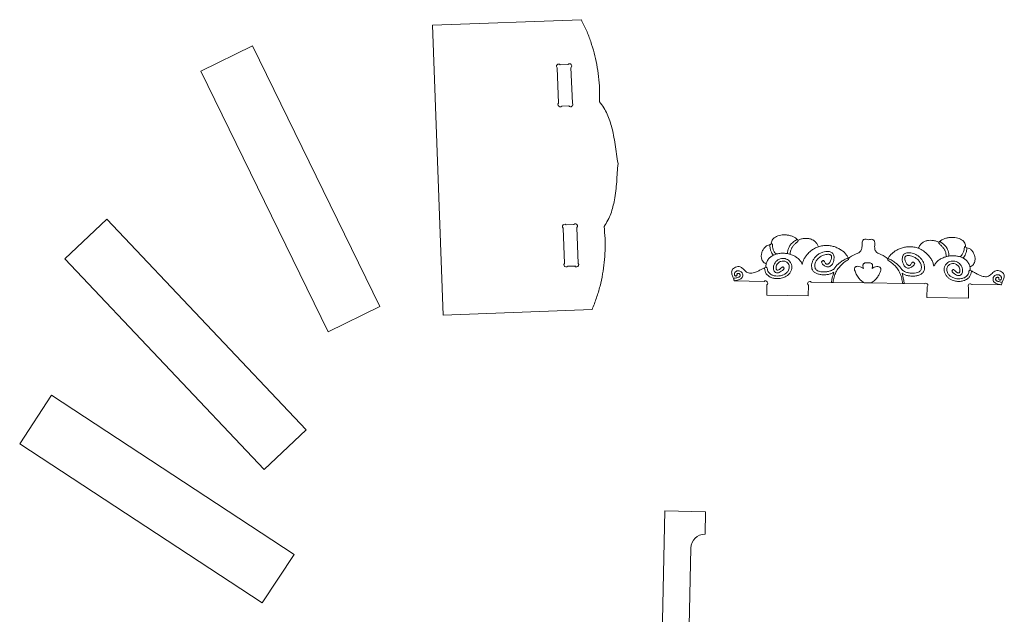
# Model space of a CAD drawing. Header units: millimetres. Extents: x -1373 to 2114, y -1259 to 1510.
# Tile 9 of 12: x -143 to 998, y 735 to 1423. Entities that reach past the tile are written whole.
import ezdxf

# ---------------------------------------------------------------- set-up
doc = ezdxf.new("R2010")
doc.units = ezdxf.units.MM

msp = doc.modelspace()

# ---------------------------------------------------------------- linework, layer by layer
at = {"color": 7, "linetype": 'Continuous', "lineweight": 15}
for p, q in [((335.1, 1417.1), (507.5, 1423.4)), ((335.1, 1417.1), (347.5, 1081.3)), ((66.6, 1364), (126.6, 1393.3)), ((126.6, 1393.3), (274, 1091.3)), ((482.9, 1371.3), (492, 1371.6)), ((66.6, 1364), (214, 1062.1)), ((481, 1326.6), (479.5, 1367.6)), ((495.5, 1368.1), (497.1, 1326.6)), ((493.1, 1323.6), (484.8, 1323.3)), ((-90.9, 1146.6), (-42.2, 1192.6)), ((-42.2, 1192.6), (188.6, 948.4)), ((487.9, 1141.1), (486.4, 1182.1)), ((489.8, 1185.8), (498.8, 1186.1)), ((502.4, 1182.6), (503.9, 1141.2)), ((727.2, 1163), (727.3, 1164.5)), ((757.6, 1169), (758.5, 1168)), ((921.7, 1165.5), (922.6, 1166.5)), ((725.9, 1162.9), (727.2, 1163)), ((952.7, 1161.1), (952.8, 1159.6)), ((952.8, 1159.6), (954.2, 1159.4)), ((-90.9, 1146.6), (140, 902.4)), ((816.9, 1145.7), (818, 1148)), ((862.6, 1145), (861.6, 1147.3)), ((499.9, 1138.1), (491.7, 1137.8)), ((719.8, 1136.2), (721.1, 1136.9)), ((958.1, 1133.3), (959.4, 1132.6)), ((684.5, 1120.9), (719.3, 1120.4)), ((773.9, 1119.5), (797.1, 1119.2)), ((797.1, 1119.2), (799.1, 1119.1)), ((799.1, 1119.1), (835.3, 1118.6)), ((835.3, 1118.6), (843.5, 1118.5)), ((843.5, 1118.5), (879.6, 1117.9)), ((881.6, 1117.9), (879.6, 1117.9)), ((881.6, 1117.9), (904.7, 1117.6)), ((722.3, 1104.3), (722.5, 1116.5)), ((770.3, 1103.6), (770.5, 1115.8)), ((907.9, 1101.5), (908.1, 1113.9)), ((955.9, 1100.8), (956.1, 1113.6)), ((960.1, 1116.7), (994.3, 1116.2)), ((722.3, 1104.3), (770.3, 1103.6)), ((907.9, 1101.5), (955.9, 1100.8)), ((214, 1062.1), (274, 1091.3)), ((347.5, 1081.3), (519.9, 1087.7)), ((-143.2, 932.2), (-106.4, 988.4)), ((-106.4, 988.4), (174.6, 804.2)), ((140, 902.4), (188.6, 948.4)), ((-143.2, 932.2), (137.8, 748)), ((597.7, 550.6), (604.2, 854.6)), ((651.4, 853.6), (604.2, 854.6)), ((650.8, 827.4), (651.4, 853.6)), ((634.4, 811.5), (632.4, 721.4)), ((137.8, 748), (174.6, 804.2))]:
    msp.add_line(p, q, dxfattribs=at)
for centre, radius, start, end in [((481.2, 1369.5), 2.5, 47.0793, 227.0793), ((493.8, 1369.9), 2.5, 314.8238, 134.8238), ((482.9, 1325), 2.5, 139.1827, 319.1827), ((495.1, 1325.1), 2.5, 217.0568, 37.0568), ((488.1, 1184), 2.52, 46.6486, 227.5109), ((500.6, 1184.4), 2.52, 314.4255, 135.2904), ((839.4, 1118.5), 36.4, 108.6808, 126.0022), ((839.4, 1118.5), 36.4, 52.2654, 69.5868), ((489.8, 1139.5), 2.52, 138.7194, 319.5838), ((501.9, 1139.7), 2.52, 216.755, 37.6713), ((839.4, 1118.5), 36.4, 126.0022, 128.4963), ((839.4, 1118.5), 36.4, 49.7713, 52.2654), ((720.9, 1118.4), 2.52, 310.0853, 130.0853), ((772.2, 1117.7), 2.52, 47.2034, 227.2034), ((906.4, 1115.7), 2.52, 313.4485, 133.4485), ((958.1, 1115.1), 2.52, 38.5575, 218.5575), ((650.5, 811.2), 16.2, 88.93, 178.7712)]:
    msp.add_arc(centre, radius, start, end, dxfattribs=at)
for points, knots in [([(507.5, 1423.4), (509.5, 1419.3), (513.6, 1411), (518.5, 1398.1), (522.5, 1385.1), (525.6, 1371.5), (527.7, 1357.5), (528.8, 1343.1), (528.7, 1333.3), (528.6, 1328.4)], [0, 0, 0, 0, 0.141006, 0.280455, 0.419059, 0.557542, 0.703276, 0.850495, 1, 1, 1, 1]), ([(528.6, 1328.4), (530.3, 1326.1), (533.7, 1321.5), (537.5, 1314), (540.6, 1306.2), (543, 1298.1), (545, 1289), (546.8, 1278.9), (548.3, 1267.9), (549.4, 1260.5), (550, 1256.9)], [0, 0, 0, 0, 0.11356, 0.224877, 0.335576, 0.446613, 0.558378, 0.705707, 0.853331, 1, 1, 1, 1]), ([(550, 1256.9), (549.7, 1253.4), (549.1, 1246.3), (548.5, 1235.7), (547.5, 1225.1), (546.1, 1215.4), (544.1, 1206.6), (541.7, 1198.7), (538.4, 1191.1), (535.4, 1186.3), (533.9, 1184)], [0, 0, 0, 0, 0.139973, 0.280867, 0.421587, 0.561333, 0.67035, 0.779075, 0.88844, 1, 1, 1, 1]), ([(533.9, 1184), (534.3, 1179.3), (535.2, 1170), (535.2, 1156.1), (534.2, 1142.4), (532.3, 1128.7), (529.3, 1114.9), (525.2, 1101.1), (521.7, 1092.2), (519.9, 1087.7)], [0, 0, 0, 0, 0.142767, 0.283419, 0.422651, 0.561176, 0.706325, 0.852327, 1, 1, 1, 1]), ([(727.3, 1164.5), (727.5, 1165.4), (727.9, 1167), (729.2, 1169.2), (731.1, 1171.1), (733.7, 1172.6), (736.8, 1173.7), (740.3, 1174.2), (744.1, 1174.3), (747.9, 1173.8), (751.6, 1172.8), (755, 1171.3), (756.7, 1169.8), (757.6, 1169)], [0, 0, 0, 0, 0.071182, 0.139681, 0.208329, 0.293813, 0.384652, 0.480299, 0.589177, 0.698631, 0.805331, 0.906356, 1, 1, 1, 1]), ([(728.9, 1162.9), (728.8, 1163.1), (728.7, 1163.4), (728.4, 1163.9), (728.1, 1164.2), (727.9, 1164.4), (727.6, 1164.5), (727.4, 1164.5), (727.3, 1164.5)], [0, 0, 0, 0, 0.259733, 0.475285, 0.655159, 0.784899, 0.898693, 1, 1, 1, 1]), ([(746.4, 1152.5), (746.4, 1153.8), (746.6, 1156.5), (748.1, 1160.2), (750.4, 1163.6), (753.6, 1166.7), (756.3, 1168.3), (757.6, 1169)], [0, 0, 0, 0, 0.19061, 0.375799, 0.560168, 0.778938, 1, 1, 1, 1]), ([(749.4, 1151.7), (749.5, 1153), (749.7, 1155.5), (751.2, 1158.9), (753.1, 1161.8), (754.6, 1163.3), (755.3, 1164.1)], [0, 0, 0, 0, 0.2685065, 0.5456938, 0.771406, 1, 1, 1, 1]), ([(755.3, 1164.1), (755.6, 1164.3), (756.3, 1164.8), (757.3, 1165.7), (758.2, 1166.7), (758.7, 1167.5), (758.7, 1168), (758.7, 1168.1)], [0, 0, 0, 0, 0.185476, 0.489337, 0.735633, 0.941519, 1, 1, 1, 1]), ([(758.5, 1168), (758.6, 1168), (758.7, 1168), (758.7, 1168.1), (758.7, 1168.1)], [0, 0, 0, 0, 0.560097, 1, 1, 1, 1]), ([(758.7, 1168.1), (760, 1168.6), (762.4, 1169.6), (766.3, 1170.2), (770.1, 1170.2), (773.5, 1169.4), (776.4, 1168), (778.8, 1166.1), (780.8, 1163.6), (781.7, 1161.6), (782.1, 1160.5)], [0, 0, 0, 0, 0.142158, 0.282536, 0.419712, 0.553671, 0.658237, 0.764785, 0.877119, 1, 1, 1, 1]), ([(840.1, 1168.6), (839.3, 1168.8), (837.9, 1169.1), (836.1, 1169.2), (834.9, 1168.9), (834.1, 1168.5), (833.3, 1167.6), (832.8, 1165.8), (832.8, 1163.1), (832.8, 1160.2), (832.3, 1157.5), (831.4, 1155.6), (829.9, 1153.9), (828.5, 1153.3), (827.7, 1153)], [0, 0, 0, 0, 0.105031, 0.181935, 0.221798, 0.256028, 0.28788, 0.372276, 0.471662, 0.636798, 0.725294, 0.810272, 0.898041, 1, 1, 1, 1]), ([(852.1, 1152.7), (851.3, 1153), (849.9, 1153.6), (848.4, 1155.3), (847.6, 1157.3), (847.3, 1159.5), (847.3, 1161.9), (847.4, 1164.2), (847.3, 1166.1), (846.8, 1167.5), (846.1, 1168.3), (845.4, 1168.7), (844.2, 1169.1), (842.4, 1169.1), (841, 1168.8), (840.1, 1168.6)], [0, 0, 0, 0, 0.101917, 0.189656, 0.274599, 0.363063, 0.467616, 0.572299, 0.646973, 0.712227, 0.74407, 0.778284, 0.818135, 0.895008, 1, 1, 1, 1]), ([(897.9, 1158.8), (898.5, 1160.1), (899.7, 1162.5), (902.6, 1165.3), (905.9, 1167.1), (909.7, 1168), (913.6, 1168), (917.7, 1167.3), (920.2, 1166.2), (921.5, 1165.6)], [0, 0, 0, 0, 0.154261, 0.29359, 0.427065, 0.560775, 0.704104, 0.851027, 1, 1, 1, 1]), ([(924.8, 1161.5), (924.5, 1161.7), (923.8, 1162.3), (922.9, 1163.2), (922, 1164.2), (921.5, 1165), (921.5, 1165.5), (921.5, 1165.6)], [0, 0, 0, 0, 0.185489, 0.489336, 0.735648, 0.941534, 1, 1, 1, 1]), ([(921.5, 1165.6), (921.5, 1165.6), (921.6, 1165.6), (921.6, 1165.5), (921.7, 1165.5)], [0, 0, 0, 0, 0.5598878, 1, 1, 1, 1]), ([(922.6, 1166.5), (923.5, 1167.2), (925.3, 1168.7), (928.7, 1170.1), (932.4, 1171), (936.3, 1171.4), (940.1, 1171.2), (943.6, 1170.5), (946.7, 1169.4), (949.2, 1167.8), (951, 1165.9), (952.3, 1163.6), (952.6, 1162), (952.7, 1161.1)], [0, 0, 0, 0, 0.093645, 0.194667, 0.301369, 0.410821, 0.519701, 0.615345, 0.706188, 0.79167, 0.860318, 0.928818, 1, 1, 1, 1]), ([(922.6, 1166.5), (923.8, 1165.9), (926, 1164.5), (928.9, 1161.8), (931.1, 1158.9), (932.5, 1155.8), (933.3, 1152.8), (933.3, 1150.7), (933.3, 1149.6)], [0, 0, 0, 0, 0.187609, 0.373767, 0.558257, 0.703135, 0.849711, 1, 1, 1, 1]), ([(721.7, 1140.7), (720.9, 1141.1), (719.3, 1141.8), (717.6, 1143.6), (716.3, 1146.1), (715.8, 1149.4), (716.3, 1153.3), (717.8, 1156.9), (720, 1159.9), (722.8, 1162.1), (724.8, 1162.6), (725.9, 1162.9)], [0, 0, 0, 0, 0.089028, 0.171255, 0.252434, 0.378408, 0.511212, 0.647179, 0.781496, 0.890763, 1, 1, 1, 1]), ([(763.5, 1140.1), (762.9, 1141.4), (761.6, 1143.9), (758.6, 1147), (755, 1149.5), (750.9, 1151.4), (746.5, 1152.6), (741.9, 1153.1), (737.4, 1152.9), (733.1, 1152), (729.2, 1150.4), (725.8, 1148), (723.1, 1144.8), (722.1, 1142.1), (721.7, 1140.7)], [0, 0, 0, 0, 0.0814148, 0.1632844, 0.2472188, 0.3333749, 0.4209658, 0.5087154, 0.5952199, 0.6792923, 0.7603592, 0.8389831, 0.9174334, 1, 1, 1, 1]), ([(725.9, 1162.9), (725.9, 1161.6), (725.9, 1159.1), (726.9, 1155.8), (728.2, 1152.9), (729.4, 1151.4), (730, 1150.7)], [0, 0, 0, 0, 0.282571, 0.565723, 0.785323, 1, 1, 1, 1]), ([(732.8, 1152.5), (732.2, 1153.2), (730.7, 1154.7), (729.6, 1157.5), (728.9, 1160.3), (728.9, 1162), (728.9, 1162.9)], [0, 0, 0, 0, 0.259495, 0.543961, 0.774369, 1, 1, 1, 1]), ([(733.5, 1152), (733.3, 1152.1), (733.1, 1152.2), (732.9, 1152.4), (732.8, 1152.5)], [0, 0, 0, 0, 0.559388, 1, 1, 1, 1]), ([(782.1, 1160.5), (780.6, 1159.9), (777.5, 1158.6), (773.1, 1155.6), (769.7, 1152.3), (767.1, 1149), (765.4, 1146.1), (764, 1143.2), (763.7, 1141.1), (763.5, 1140.1)], [0, 0, 0, 0, 0.169566, 0.350631, 0.547253, 0.667083, 0.784541, 0.896129, 1, 1, 1, 1]), ([(785.7, 1142.9), (785.9, 1142.3), (786.3, 1141.1), (787.6, 1139.6), (789.2, 1138.3), (791, 1137.4), (792.9, 1137), (794.8, 1137.3), (796.4, 1138.2), (797.8, 1139.6), (799.1, 1141.7), (800, 1144.5), (800.4, 1147.4), (800.2, 1150), (799.5, 1152), (798.1, 1153.5), (796.2, 1154.6), (793.6, 1155.1), (790.5, 1155), (787.1, 1154.2), (783.6, 1152.7), (780.3, 1150.5), (777.7, 1147.7), (775.7, 1144.6), (774.5, 1141.3), (774.1, 1138.1), (774.5, 1134.9), (776, 1132.1), (778.8, 1130), (782.2, 1128.6), (786, 1128), (789.9, 1127.9), (793.7, 1128.4), (797.3, 1129.4), (799.2, 1130.6), (800.1, 1131.2)], [0, 0, 0, 0, 0.019879, 0.0407192, 0.0620574, 0.0830985, 0.1031491, 0.1221126, 0.14113, 0.1614885, 0.1834039, 0.2180552, 0.252465, 0.2764606, 0.2980753, 0.3180311, 0.3382243, 0.3674565, 0.4000046, 0.435252, 0.4766253, 0.5180328, 0.5581116, 0.5965401, 0.6329453, 0.6668988, 0.6983312, 0.7318028, 0.7664956, 0.8043399, 0.8449539, 0.8867978, 0.9278744, 0.9661503, 1, 1, 1, 1]), ([(816.5, 1147.5), (816.1, 1148.5), (815.1, 1150.7), (812.6, 1153.6), (809.4, 1156.2), (805.7, 1158.5), (801.4, 1160.3), (796.8, 1161.6), (792, 1162.1), (787, 1161.9), (783.8, 1161), (782.1, 1160.5)], [0, 0, 0, 0, 0.0844672, 0.1786482, 0.2817743, 0.3922717, 0.5083865, 0.6264325, 0.7475467, 0.8716959, 1, 1, 1, 1]), ([(897.9, 1158.8), (896.2, 1159.3), (892.9, 1160.3), (887.8, 1160.7), (882.9, 1160.2), (878.3, 1159.1), (874, 1157.3), (870.3, 1155.1), (867.1, 1152.6), (864.6, 1149.9), (863.6, 1147.8), (863.1, 1146.8)], [0, 0, 0, 0, 0.130586, 0.256896, 0.380073, 0.500038, 0.615807, 0.723937, 0.824866, 0.91712, 1, 1, 1, 1]), ([(893.8, 1141.3), (893.6, 1140.7), (893.1, 1139.5), (891.7, 1138), (890.1, 1136.8), (888.3, 1136), (886.4, 1135.6), (884.5, 1135.9), (882.9, 1136.9), (881.6, 1138.3), (880.3, 1140.5), (879.5, 1143.3), (879.2, 1146.2), (879.5, 1148.8), (880.3, 1150.8), (881.6, 1152.3), (883.6, 1153.3), (886.2, 1153.7), (889.3, 1153.5), (892.7, 1152.6), (896.1, 1151), (899.3, 1148.7), (901.9, 1145.8), (903.8, 1142.7), (904.9, 1139.4), (905.3, 1136.1), (904.7, 1132.9), (903.1, 1130.1), (900.3, 1128.1), (896.9, 1126.9), (893, 1126.4), (889.1, 1126.4), (885.3, 1127), (881.8, 1128.1), (879.9, 1129.4), (879, 1130)], [0, 0, 0, 0, 0.019877, 0.040718, 0.062056, 0.083098, 0.103148, 0.122112, 0.14113, 0.161488, 0.183403, 0.218055, 0.252464, 0.27646, 0.298074, 0.318031, 0.338224, 0.367456, 0.400004, 0.435251, 0.476625, 0.518032, 0.558111, 0.596541, 0.632946, 0.666898, 0.698331, 0.731802, 0.766495, 0.804339, 0.844953, 0.886797, 0.927874, 0.96615, 1, 1, 1, 1]), ([(915.8, 1137.8), (915.6, 1139.1), (915.2, 1141.7), (913.3, 1145.5), (910.9, 1149), (908, 1152.3), (904.8, 1155), (901.5, 1157.2), (899, 1158.3), (897.9, 1158.8)], [0, 0, 0, 0, 0.133415, 0.278757, 0.430684, 0.58077, 0.72853, 0.867514, 1, 1, 1, 1]), ([(930.3, 1149), (930.2, 1150.2), (930.1, 1152.8), (928.7, 1156.2), (926.9, 1159.1), (925.5, 1160.7), (924.8, 1161.5)], [0, 0, 0, 0, 0.268509, 0.545695, 0.77141, 1, 1, 1, 1]), ([(946.9, 1149.2), (947.6, 1149.9), (949, 1151.4), (950.3, 1154.2), (951, 1156.9), (951.1, 1158.7), (951.2, 1159.5)], [0, 0, 0, 0, 0.259499, 0.543965, 0.774371, 1, 1, 1, 1]), ([(954.2, 1159.4), (954.1, 1158.2), (954, 1155.7), (952.9, 1152.4), (951.5, 1149.5), (950.2, 1148.1), (949.6, 1147.4)], [0, 0, 0, 0, 0.282566, 0.565725, 0.785327, 1, 1, 1, 1]), ([(951.2, 1159.5), (951.2, 1159.7), (951.3, 1160.1), (951.6, 1160.5), (951.9, 1160.8), (952.2, 1161), (952.5, 1161.1), (952.7, 1161.1), (952.7, 1161.1)], [0, 0, 0, 0, 0.259677, 0.475276, 0.655172, 0.784892, 0.898701, 1, 1, 1, 1]), ([(954.2, 1159.4), (955.2, 1159.1), (957.2, 1158.5), (959.9, 1156.3), (962, 1153.2), (963.4, 1149.5), (963.8, 1145.7), (963.2, 1142.4), (961.8, 1139.9), (960, 1138.1), (958.5, 1137.5), (957.7, 1137.2)], [0, 0, 0, 0, 0.109237, 0.218503, 0.352822, 0.488788, 0.62159, 0.747569, 0.828743, 0.910972, 1, 1, 1, 1]), ([(719.8, 1135.5), (719.9, 1134.3), (720.2, 1132.2), (721.6, 1129.2), (723.7, 1127), (726.7, 1125.1), (730.3, 1123.8), (734.6, 1123.4), (738.5, 1123.8), (742, 1124.8), (744.9, 1126.2), (747.5, 1128.1), (749.6, 1130.6), (751, 1133.6), (751.6, 1136.7), (751.2, 1140), (749.7, 1142.8), (747.6, 1144.9), (745, 1146.4), (742.1, 1147.1), (739.2, 1146.9), (736.4, 1146), (733.8, 1144.4), (731.8, 1142.1), (730.5, 1139.3), (730, 1136.6), (730.2, 1134.2), (730.8, 1132.5), (731.6, 1131.4), (732.5, 1130.7), (733.5, 1130.3), (735, 1130.2), (737, 1130.7), (739.4, 1132.1), (740.9, 1133.4), (741.8, 1134.1)], [0, 0, 0, 0, 0.035772, 0.069154, 0.101553, 0.133965, 0.178053, 0.223328, 0.269214, 0.303597, 0.337691, 0.37156, 0.405531, 0.439516, 0.473237, 0.507139, 0.541314, 0.57183, 0.602596, 0.63353, 0.664347, 0.695318, 0.726614, 0.758561, 0.790898, 0.822239, 0.844647, 0.866428, 0.877559, 0.889054, 0.900916, 0.913171, 0.93658, 0.964625, 1, 1, 1, 1]), ([(721.7, 1140.7), (721.5, 1140.1), (721.2, 1138.8), (721.2, 1137.5), (721.1, 1136.9)], [0, 0, 0, 0, 0.546069, 1, 1, 1, 1]), ([(739.7, 1136.3), (739.1, 1135.8), (738, 1134.8), (736.5, 1133.8), (735.4, 1133.4), (734.7, 1133.2), (734.3, 1133.3), (734, 1133.4), (733.8, 1133.6), (733.5, 1134), (733.2, 1134.7), (733.1, 1136), (733.3, 1138), (734.2, 1140.2), (736, 1142.3), (738.6, 1143.7), (741.9, 1144.2), (744.9, 1143.2), (747.1, 1141.3), (748.3, 1139.1), (748.5, 1136.8), (748.1, 1134.5), (746.9, 1132), (744.8, 1129.7), (741.8, 1127.9), (738.3, 1126.8), (734.6, 1126.4), (731, 1126.8), (728, 1127.8), (725.7, 1129.2), (724.1, 1131), (723.1, 1133.1), (722.9, 1134.7), (722.8, 1135.5)], [0, 0, 0, 0, 0.036325, 0.062946, 0.077657, 0.087545, 0.092984, 0.096984, 0.100973, 0.106084, 0.118225, 0.134411, 0.164952, 0.20155, 0.236847, 0.284026, 0.330428, 0.374983, 0.419849, 0.452042, 0.48394, 0.518146, 0.553879, 0.602239, 0.652943, 0.706164, 0.760322, 0.813225, 0.862857, 0.897405, 0.930188, 0.963266, 1, 1, 1, 1]), ([(801.9, 1137.2), (801.6, 1136.7), (801, 1135.5), (799.4, 1134.2), (797, 1132.8), (793.7, 1131.7), (789.7, 1131.2), (785.8, 1131.3), (782.6, 1132), (780.3, 1133.2), (778.9, 1134.5), (778.1, 1136.1), (777.8, 1138.1), (778, 1140.3), (778.9, 1143), (780.8, 1146), (783.7, 1148.6), (786.7, 1150.2), (789.4, 1151.2), (791.9, 1151.7), (793.9, 1151.8), (795.3, 1151.6), (796.4, 1151.1), (797, 1150.3), (797.3, 1149.4), (797.4, 1148.4), (797.2, 1146.5), (796.5, 1144.4), (795.4, 1142.3), (794.4, 1141.2), (793.5, 1140.5), (792.8, 1140.2), (792.2, 1140.1), (791.8, 1140.2), (791.3, 1140.4), (790.7, 1140.8), (789.9, 1141.8), (789.4, 1142.7), (789.2, 1143.2)], [0, 0, 0, 0, 0.024047, 0.051832, 0.08361, 0.136918, 0.193451, 0.248741, 0.298473, 0.327086, 0.351992, 0.375623, 0.401925, 0.431747, 0.464814, 0.5191, 0.578029, 0.619468, 0.660147, 0.697475, 0.721731, 0.741629, 0.756974, 0.769541, 0.780448, 0.79492, 0.812275, 0.858864, 0.885164, 0.908297, 0.920958, 0.930975, 0.938976, 0.944253, 0.950569, 0.958776, 0.975937, 1, 1, 1, 1]), ([(789.2, 1143.2), (789.1, 1143.4), (788.9, 1143.8), (788.5, 1144.2), (788.1, 1144.4), (787.5, 1144.4), (786.9, 1144.1), (786.3, 1143.6), (785.9, 1143.2), (785.7, 1142.9)], [0, 0, 0, 0, 0.153591, 0.271937, 0.37027, 0.466535, 0.613486, 0.791925, 1, 1, 1, 1]), ([(799.1, 1119.1), (799.4, 1121.2), (800.1, 1125.3), (802.3, 1131.1), (805.3, 1135.8), (808.8, 1139.7), (812.6, 1143), (815.4, 1144.8), (816.9, 1145.7)], [0, 0, 0, 0, 0.190697, 0.372572, 0.551785, 0.694996, 0.843511, 1, 1, 1, 1]), ([(816.5, 1147.5), (815, 1146.8), (811.9, 1145.5), (807.9, 1142.9), (804.6, 1140.1), (802.8, 1138.2), (801.9, 1137.2)], [0, 0, 0, 0, 0.281047, 0.558444, 0.777402, 1, 1, 1, 1]), ([(816.5, 1147.5), (816.6, 1147.4), (816.6, 1147.3), (816.7, 1147.1), (816.7, 1147)], [0, 0, 0, 0, 0.562201, 1, 1, 1, 1]), ([(839.4, 1141.9), (838.9, 1141.9), (837.9, 1142), (836.6, 1141.9), (835.5, 1141.5), (834.6, 1141), (834, 1140.1), (833.7, 1138.9), (833.8, 1137.2), (834.1, 1136), (834.3, 1135.4)], [0, 0, 0, 0, 0.144082, 0.265571, 0.368101, 0.457661, 0.542991, 0.664492, 0.813484, 1, 1, 1, 1]), ([(844.3, 1135.2), (844.5, 1135.9), (844.9, 1137.1), (845, 1138.8), (844.7, 1140), (844, 1141), (842.9, 1141.6), (841.3, 1141.9), (840.1, 1141.9), (839.4, 1141.9)], [0, 0, 0, 0, 0.198014, 0.353727, 0.454906, 0.548803, 0.669114, 0.816016, 1, 1, 1, 1]), ([(879.6, 1117.9), (879.4, 1120), (878.9, 1124.1), (876.8, 1129.9), (874, 1134.8), (870.6, 1138.8), (866.9, 1142.2), (864.1, 1144), (862.6, 1145)], [0, 0, 0, 0, 0.190697, 0.372573, 0.551783, 0.694997, 0.843511, 1, 1, 1, 1]), ([(862.9, 1146.3), (862.9, 1146.4), (863, 1146.6), (863, 1146.7), (863.1, 1146.8)], [0, 0, 0, 0, 0.557723, 1, 1, 1, 1]), ([(863.1, 1146.8), (864.6, 1146.1), (867.7, 1144.7), (871.5, 1141.9), (874.8, 1139.1), (876.5, 1137), (877.4, 1136)], [0, 0, 0, 0, 0.281048, 0.558447, 0.777405, 1, 1, 1, 1]), ([(877.4, 1136), (877.7, 1135.5), (878.3, 1134.4), (879.8, 1133), (882.1, 1131.6), (885.4, 1130.4), (889.4, 1129.7), (893.3, 1129.7), (896.5, 1130.3), (898.8, 1131.4), (900.3, 1132.6), (901.2, 1134.3), (901.5, 1136.2), (901.4, 1138.4), (900.6, 1141.1), (898.7, 1144.3), (895.9, 1146.9), (893, 1148.6), (890.3, 1149.7), (887.8, 1150.3), (885.9, 1150.4), (884.4, 1150.2), (883.3, 1149.8), (882.7, 1149), (882.3, 1148.2), (882.2, 1147.1), (882.4, 1145.2), (883, 1143.1), (884.1, 1141), (885, 1139.8), (885.9, 1139.1), (886.6, 1138.7), (887.1, 1138.7), (887.6, 1138.7), (888.1, 1138.9), (888.7, 1139.4), (889.5, 1140.3), (890, 1141.1), (890.3, 1141.6)], [0, 0, 0, 0, 0.024048, 0.051833, 0.083611, 0.136919, 0.193451, 0.248742, 0.298473, 0.327087, 0.351992, 0.375625, 0.401926, 0.431748, 0.464814, 0.5191, 0.57803, 0.619468, 0.660147, 0.697475, 0.721731, 0.741629, 0.756974, 0.769542, 0.780448, 0.794919, 0.812276, 0.858865, 0.885164, 0.908296, 0.920958, 0.930976, 0.938976, 0.944253, 0.950569, 0.958775, 0.975937, 1, 1, 1, 1]), ([(890.3, 1141.6), (890.4, 1141.9), (890.6, 1142.2), (891, 1142.6), (891.4, 1142.8), (892, 1142.8), (892.6, 1142.5), (893.2, 1142), (893.6, 1141.5), (893.8, 1141.3)], [0, 0, 0, 0, 0.153601, 0.271927, 0.370271, 0.466534, 0.613477, 0.791915, 1, 1, 1, 1]), ([(957.7, 1137.2), (957.3, 1138.6), (956.4, 1141.2), (953.8, 1144.6), (950.5, 1147.1), (946.6, 1148.8), (942.3, 1149.8), (937.8, 1150.1), (933.3, 1149.7), (928.8, 1148.7), (924.7, 1147), (921, 1144.6), (917.8, 1141.6), (916.5, 1139.1), (915.8, 1137.8)], [0, 0, 0, 0, 0.0825662, 0.1610167, 0.2396396, 0.3207079, 0.4047796, 0.4912846, 0.5790337, 0.6666253, 0.7527817, 0.8367165, 0.9185859, 1, 1, 1, 1]), ([(959.4, 1131.9), (959.2, 1130.7), (958.9, 1128.6), (957.4, 1125.7), (955.2, 1123.5), (952.2, 1121.7), (948.5, 1120.5), (944.3, 1120.2), (940.3, 1120.7), (936.9, 1121.8), (934, 1123.3), (931.5, 1125.4), (929.5, 1127.9), (928.2, 1130.9), (927.7, 1134.1), (928.2, 1137.3), (929.7, 1140.1), (931.9, 1142.2), (934.5, 1143.5), (937.4, 1144.1), (940.4, 1143.8), (943.2, 1142.8), (945.6, 1141.2), (947.6, 1138.8), (948.8, 1136), (949.2, 1133.3), (949, 1130.9), (948.4, 1129.2), (947.5, 1128.2), (946.6, 1127.5), (945.5, 1127.1), (944, 1127), (942, 1127.6), (939.7, 1129), (938.2, 1130.4), (937.4, 1131.2)], [0, 0, 0, 0, 0.035772, 0.069156, 0.101553, 0.133965, 0.178053, 0.223327, 0.269214, 0.303597, 0.33769, 0.37156, 0.40553, 0.439517, 0.473237, 0.507139, 0.541315, 0.571828, 0.602595, 0.63353, 0.664347, 0.695318, 0.726613, 0.758561, 0.790898, 0.822238, 0.844646, 0.866428, 0.877559, 0.889053, 0.900916, 0.913171, 0.936579, 0.964625, 1, 1, 1, 1]), ([(939.5, 1133.3), (940.1, 1132.7), (941.2, 1131.7), (942.7, 1130.7), (943.7, 1130.2), (944.4, 1130.1), (944.9, 1130.1), (945.2, 1130.2), (945.4, 1130.4), (945.7, 1130.8), (946, 1131.5), (946.2, 1132.8), (946, 1134.7), (945.2, 1137), (943.4, 1139.1), (940.8, 1140.7), (937.6, 1141.2), (934.5, 1140.4), (932.3, 1138.5), (931, 1136.3), (930.7, 1134), (931.1, 1131.7), (932.2, 1129.2), (934.2, 1126.8), (937.2, 1124.9), (940.7, 1123.7), (944.3, 1123.2), (947.9, 1123.5), (951, 1124.4), (953.3, 1125.8), (954.9, 1127.5), (956.1, 1129.6), (956.3, 1131.2), (956.4, 1132)], [0, 0, 0, 0, 0.036324, 0.062945, 0.077656, 0.087544, 0.092983, 0.096984, 0.100973, 0.106084, 0.118224, 0.134412, 0.164952, 0.201551, 0.236848, 0.284025, 0.330426, 0.374983, 0.419848, 0.452042, 0.483941, 0.518147, 0.553879, 0.602238, 0.652943, 0.706164, 0.760323, 0.813226, 0.862857, 0.897406, 0.930189, 0.963267, 1, 1, 1, 1]), ([(946.2, 1148.8), (946.4, 1148.9), (946.6, 1149), (946.8, 1149.1), (946.9, 1149.2)], [0, 0, 0, 0, 0.559412, 1, 1, 1, 1]), ([(719.8, 1136.2), (718.8, 1135.7), (716.6, 1134.5), (713.1, 1132.7), (709.7, 1131.2), (706.5, 1130.2), (703.7, 1129.7), (701, 1130), (698.6, 1131.1), (696.7, 1133), (695, 1134.9), (693, 1136.7), (690.3, 1137.7), (687.5, 1137.4), (684.8, 1136.3), (682.7, 1134.6), (681.5, 1132.3), (681.6, 1130), (682.4, 1127.1), (683.2, 1125.1), (683.7, 1123.8)], [0, 0, 0, 0, 0.0671521, 0.1424582, 0.2195856, 0.2779008, 0.3322627, 0.3826912, 0.4286726, 0.4780109, 0.5296064, 0.579741, 0.6287691, 0.6820897, 0.7377463, 0.7906144, 0.832998, 0.8752762, 0.921275, 1, 1, 1, 1]), ([(688, 1128.1), (687.9, 1128.3), (687.8, 1128.5), (687.8, 1128.7), (687.8, 1128.9), (687.9, 1129.1), (688, 1129.2), (688.3, 1129.4), (688.8, 1129.6), (689.5, 1129.7), (690.1, 1129.5), (690.7, 1129.2), (691.1, 1128.7), (691.4, 1128.1), (691.5, 1127.4), (691.5, 1126.8), (691.3, 1126.3), (691, 1125.9), (690.5, 1125.6), (689.4, 1125.1), (687.8, 1124.6), (685.7, 1124.3), (684.4, 1123.9), (683.7, 1123.8)], [0, 0, 0, 0, 0.023877, 0.039985, 0.050845, 0.062117, 0.074862, 0.093466, 0.132289, 0.178413, 0.224035, 0.263113, 0.302392, 0.348526, 0.395677, 0.436699, 0.467605, 0.498338, 0.538436, 0.588377, 0.73252, 0.871659, 1, 1, 1, 1]), ([(684.5, 1120.9), (685, 1121), (686.3, 1121.3), (688.4, 1121.7), (690.5, 1122.3), (692.5, 1123.2), (694, 1124.7), (694.7, 1126.9), (694.4, 1128.8), (693.7, 1130.4), (692.6, 1131.6), (691.2, 1132.4), (689.5, 1132.7), (687.6, 1132.5), (686.1, 1131.7), (685.2, 1130.5), (684.8, 1129.4), (684.8, 1128.2), (685, 1127.4), (685.2, 1127)], [0, 0, 0, 0, 0.0535378, 0.13013, 0.2152241, 0.2809661, 0.3501992, 0.4237816, 0.4973682, 0.5478488, 0.6005808, 0.653947, 0.7051478, 0.7721897, 0.8408957, 0.8778748, 0.9168175, 0.9573557, 1, 1, 1, 1]), ([(719.8, 1136.2), (719.8, 1136.2), (719.8, 1136.1), (719.8, 1135.8), (719.8, 1135.6), (719.8, 1135.5)], [0, 0, 0, 0, 0.038749, 0.47344, 1, 1, 1, 1]), ([(722.8, 1135.5), (722.8, 1135.7), (722.7, 1136), (722.3, 1136.4), (721.8, 1136.8), (721.3, 1136.9), (721.1, 1136.9)], [0, 0, 0, 0, 0.177385, 0.362823, 0.756853, 1, 1, 1, 1]), ([(741.8, 1134.1), (741.9, 1134.2), (742.1, 1134.5), (742.3, 1134.9), (742.3, 1135.4), (742.2, 1136.1), (741.8, 1136.6), (741.2, 1137), (740.8, 1137.1), (740.5, 1137), (740.2, 1136.9), (739.9, 1136.6), (739.8, 1136.4), (739.7, 1136.3)], [0, 0, 0, 0, 0.101563, 0.193456, 0.28467, 0.378226, 0.564393, 0.65256, 0.735992, 0.791727, 0.85126, 0.919111, 1, 1, 1, 1]), ([(800.1, 1131.2), (799.4, 1128.8), (798.2, 1124.9), (797.4, 1120.8), (797.1, 1119.2)], [0, 0, 0, 0, 0.592838, 1, 1, 1, 1]), ([(834.3, 1135.4), (833.5, 1135.9), (831.8, 1137), (829.1, 1137.8), (826.9, 1137.9), (825.5, 1137.4), (824.7, 1136.7), (824.2, 1135.9), (824, 1134.8), (824, 1134), (824.1, 1133.5)], [0, 0, 0, 0, 0.217389, 0.426128, 0.606945, 0.68526, 0.758901, 0.826827, 0.904762, 1, 1, 1, 1]), ([(824.1, 1133.5), (824.7, 1131.9), (825.8, 1128.5), (828.6, 1124.4), (831.7, 1121.1), (834.1, 1119.4), (835.3, 1118.6)], [0, 0, 0, 0, 0.277754, 0.550808, 0.770241, 1, 1, 1, 1]), ([(843.5, 1118.5), (844.9, 1119.6), (847.7, 1121.7), (850.8, 1125.4), (853.1, 1129.3), (854, 1131.8), (854.5, 1133.1)], [0, 0, 0, 0, 0.288161, 0.564804, 0.780541, 1, 1, 1, 1]), ([(854.5, 1133.1), (854.5, 1133.5), (854.6, 1134.3), (854.5, 1135.4), (854, 1136.3), (853.2, 1137), (851.7, 1137.5), (849.6, 1137.5), (846.8, 1136.8), (845.2, 1135.8), (844.3, 1135.2)], [0, 0, 0, 0, 0.0952361, 0.1731702, 0.2410973, 0.3147459, 0.3930563, 0.5738753, 0.782612, 1, 1, 1, 1]), ([(879, 1130), (879.6, 1127.6), (880.8, 1123.6), (881.4, 1119.6), (881.6, 1117.9)], [0, 0, 0, 0, 0.59284, 1, 1, 1, 1]), ([(937.4, 1131.2), (937.3, 1131.3), (937, 1131.5), (936.9, 1132), (936.9, 1132.5), (937.1, 1133.1), (937.5, 1133.6), (938, 1134), (938.4, 1134.1), (938.8, 1134), (939.1, 1133.9), (939.3, 1133.6), (939.5, 1133.4), (939.5, 1133.3)], [0, 0, 0, 0, 0.10156, 0.193447, 0.284658, 0.378221, 0.564386, 0.652559, 0.735983, 0.79172, 0.851238, 0.919113, 1, 1, 1, 1]), ([(956.4, 1132), (956.4, 1132.1), (956.5, 1132.4), (956.9, 1132.9), (957.4, 1133.2), (957.9, 1133.3), (958.1, 1133.3)], [0, 0, 0, 0, 0.1774369, 0.362865, 0.7568618, 1, 1, 1, 1]), ([(958.1, 1133.3), (958.1, 1134.1), (958, 1135.4), (957.8, 1136.6), (957.7, 1137.2)], [0, 0, 0, 0, 0.573557, 1, 1, 1, 1]), ([(995.1, 1119.1), (995.6, 1120.4), (996.5, 1122.4), (997.4, 1125.2), (997.5, 1127.6), (996.4, 1129.8), (994.4, 1131.6), (991.7, 1132.8), (988.9, 1133.2), (986.3, 1132.3), (984.2, 1130.6), (982.4, 1128.7), (980.5, 1126.9), (978.1, 1125.8), (975.5, 1125.6), (972.8, 1126.1), (970, 1127), (966.7, 1128.5), (963.2, 1130.4), (960.6, 1131.9), (959.4, 1132.6)], [0, 0, 0, 0, 0.078723, 0.124721, 0.166996, 0.209379, 0.262243, 0.317899, 0.371217, 0.420243, 0.470375, 0.521971, 0.571308, 0.617288, 0.665361, 0.716978, 0.772283, 0.829905, 0.919811, 1, 1, 1, 1]), ([(959.4, 1132.6), (959.4, 1132.6), (959.4, 1132.5), (959.4, 1132.2), (959.4, 1132), (959.4, 1131.9)], [0, 0, 0, 0, 0.0388283, 0.4734971, 1, 1, 1, 1]), ([(684.5, 1120.9), (684.4, 1121.4), (684.3, 1122.3), (683.9, 1123.3), (683.7, 1123.8)], [0, 0, 0, 0, 0.474886, 1, 1, 1, 1]), ([(685.2, 1127), (685.4, 1126.9), (685.7, 1126.7), (686.3, 1126.5), (686.8, 1126.5), (687.2, 1126.7), (687.5, 1127), (687.8, 1127.5), (687.9, 1127.9), (688, 1128.1)], [0, 0, 0, 0, 0.1770155, 0.3218439, 0.442439, 0.5521924, 0.6741802, 0.8200224, 1, 1, 1, 1]), ([(994.3, 1116.2), (993.7, 1116.3), (992.5, 1116.7), (990.4, 1117.1), (988.3, 1117.8), (986.3, 1118.8), (984.8, 1120.3), (984.3, 1122.5), (984.6, 1124.5), (985.4, 1126), (986.5, 1127.2), (987.9, 1127.9), (989.6, 1128.2), (991.4, 1127.9), (993, 1127), (993.8, 1125.9), (994.2, 1124.8), (994.2, 1123.5), (993.9, 1122.7), (993.8, 1122.3)], [0, 0, 0, 0, 0.053539, 0.130134, 0.215226, 0.280967, 0.350202, 0.423782, 0.497372, 0.547853, 0.600583, 0.653951, 0.705152, 0.772191, 0.840896, 0.877877, 0.91682, 0.957358, 1, 1, 1, 1]), ([(991, 1123.6), (991.1, 1123.7), (991.1, 1123.9), (991.2, 1124.1), (991.2, 1124.3), (991.1, 1124.5), (991, 1124.7), (990.7, 1124.9), (990.2, 1125.1), (989.5, 1125.1), (988.9, 1125), (988.3, 1124.7), (987.9, 1124.3), (987.6, 1123.6), (987.4, 1123), (987.4, 1122.4), (987.6, 1121.9), (987.9, 1121.5), (988.4, 1121.1), (989.5, 1120.5), (991.1, 1120), (993.1, 1119.6), (994.5, 1119.3), (995.1, 1119.1)], [0, 0, 0, 0, 0.023875, 0.039985, 0.050846, 0.062121, 0.074866, 0.093464, 0.132285, 0.178417, 0.224031, 0.263111, 0.302388, 0.348517, 0.395671, 0.436696, 0.467606, 0.498338, 0.538432, 0.588376, 0.732522, 0.871658, 1, 1, 1, 1]), ([(993.8, 1122.3), (993.6, 1122.2), (993.2, 1122), (992.6, 1121.9), (992.2, 1121.9), (991.7, 1122), (991.4, 1122.4), (991.1, 1122.9), (991.1, 1123.3), (991, 1123.6)], [0, 0, 0, 0, 0.17703, 0.321856, 0.442462, 0.552199, 0.674191, 0.820037, 1, 1, 1, 1]), ([(995.1, 1119.1), (994.9, 1118.6), (994.5, 1117.7), (994.3, 1116.7), (994.3, 1116.2)], [0, 0, 0, 0, 0.525118, 1, 1, 1, 1])]:
    msp.add_open_spline(points, degree=3, knots=knots, dxfattribs=at)

doc.saveas('drawing.dxf')
